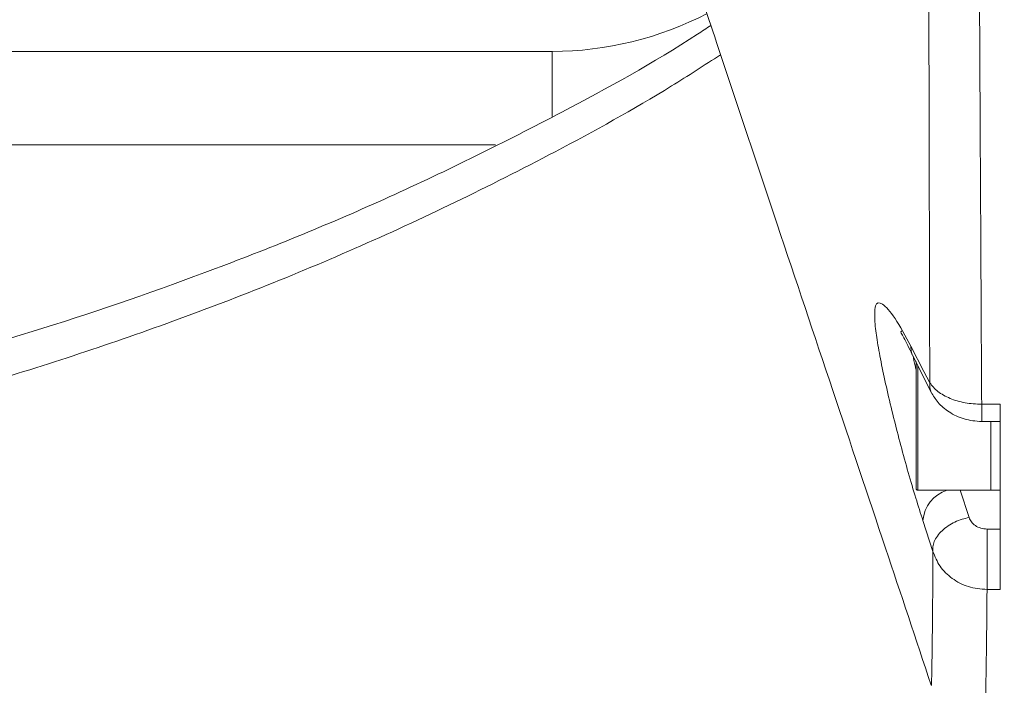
# Model space of a CAD drawing. Header units: millimetres. Extents: x 35469 to 44263, y -24881 to -16268.
# Tile 12 of 231: x 38564 to 38617, y -22138 to -22102. Entities that reach past the tile are written whole.
import ezdxf

# ---------------------------------------------------------------- set-up
doc = ezdxf.new("R2010")
doc.units = ezdxf.units.MM
doc.header["$LTSCALE"] = 0.3175
doc.layers.add('1轮廓实线层', color=7, linetype='Continuous', lineweight=18)
doc.layers.add('7标注层', color=4, linetype='Continuous', lineweight=13)

msp = doc.modelspace()

# ---------------------------------------------------------------- linework, layer by layer
at = {"layer": '1轮廓实线层', "ltscale": 18}
for p, q in [((38592.983, -22103.573), (38494.983, -22103.573)), ((38592.983, -22107.064), (38592.983, -22103.573)), ((38589.942, -22108.573), (38494.983, -22108.573)), ((38612.2, -22119.372), (38612.898, -22120.715)), ((38612.281, -22119.819), (38613.294, -22121.835)), ((38612.483, -22126.979), (38612.483, -22120.179)), ((38612.583, -22120.403), (38612.583, -22127.079)), ((38613.217, -22121.328), (38612.898, -22120.715)), ((38616.983, -22122.48), (38615.999, -22122.48)), ((38615.999, -22123.405), (38615.999, -22122.48)), ((38616.983, -22122.48), (38616.983, -22132.401)), ((38615.999, -22123.405), (38616.983, -22123.405)), ((38616.483, -22127.079), (38616.483, -22123.405)), ((38612.583, -22127.079), (38616.483, -22127.079)), ((38615.321, -22128.546), (38614.842, -22127.079)), ((38616.483, -22127.079), (38616.983, -22127.079)), ((38613.389, -22130.365), (38612.849, -22128.712)), ((38616.287, -22129.159), (38616.287, -22132.401)), ((38616.983, -22129.159), (38616.287, -22129.159)), ((38616.287, -22132.401), (38616.983, -22132.401)), ((38613.301, -22137.483), (38613.301, -22137.513))]:
    msp.add_line(p, q, dxfattribs=at)
at = {"layer": '1轮廓实线层', "lineweight": 20, "ltscale": 18}
for points in [[(38612.2, -22119.372), (38612.216, -22119.636), (38612.281, -22119.82)], [(38613.297, -22121.84), (38613.219, -22121.603), (38613.217, -22121.328)]]:
    msp.add_lwpolyline(points, dxfattribs=at)
for centre, radius, start, end in [((38592.983, -22085.573), 18, 270, 297.4716), ((38612.583, -22126.979), 0.1, 180, 270), ((38614.702, -22128.851), 1.858, 107.4774, 175.6895)]:
    msp.add_arc(centre, radius, start, end, dxfattribs=at)
at = {"layer": '1轮廓实线层', "ltscale": 18}
for points, knots in [([(38613.217, -22121.328), (38613.205, -22116.764), (38613.182, -22107.642), (38613.155, -22093.548), (38613.136, -22079.208), (38613.128, -22069.416), (38613.124, -22064.523)], [0, 0, 0, 0, 14090.913242, 28169.022151, 42215.104355, 56248.482958, 56248.482958, 56248.482958, 56248.482958]), ([(38615.999, -22122.48), (38615.974, -22117.878), (38615.924, -22108.679), (38615.853, -22094.475), (38615.794, -22080.035), (38615.765, -22070.185), (38615.75, -22065.263)], [0, 0, 0, 0, 14092.644888, 28168.846604, 42209.03011, 56234.825543, 56234.825543, 56234.825543, 56234.825543]), ([(38595.368, -22083.738), (38596.441, -22086.984), (38598.607, -22093.537), (38601.835, -22103.241), (38604.983, -22112.671), (38607.973, -22121.601), (38610.735, -22129.845), (38612.478, -22135.076), (38613.291, -22137.516)], [0, 0, 0, 0, 14586.185087, 29440.620695, 43513.377923, 56852.904768, 69521.572775, 80607.018361, 80607.018361, 80607.018361, 80607.018361]), ([(38601.484, -22102.18), (38601.246, -22102.339), (38598.636, -22104.077), (38592.881, -22107.218), (38584.263, -22111.498), (38574.954, -22115.303), (38565.678, -22118.497), (38555.449, -22121.408), (38544.316, -22123.874), (38532.33, -22125.808), (38524.552, -22126.492), (38520.653, -22126.835)], [0, 0, 0, 0, 1043.951051, 11454.297421, 24517.603521, 37574.150539, 50560.115968, 63514.665617, 80787.703929, 98110.920237, 115526.452173, 115526.452173, 115526.452173, 115526.452173]), ([(38519.183, -22129.179), (38522.6, -22128.887), (38529.377, -22128.307), (38539.788, -22126.766), (38550.304, -22124.684), (38560.946, -22121.952), (38571.664, -22118.511), (38582.428, -22114.283), (38591.684, -22109.802), (38598.215, -22106.201), (38601.133, -22104.318), (38602.008, -22103.753)], [0, 0, 0, 0, 14878.230741, 29499.229297, 44193.816716, 58869.884281, 73451.231747, 88118.613234, 102883.616592, 111565.726317, 115284.107459, 115284.107459, 115284.107459, 115284.107459]), ([(38610.283, -22118.195), (38610.267, -22117.804), (38610.237, -22117.019), (38610.643, -22116.988), (38611.321, -22117.737), (38611.907, -22118.828), (38612.2, -22119.372)], [0, 0, 0, 0, 13962.494846, 28005.255173, 42068.404859, 56091.908894, 56091.908894, 56091.908894, 56091.908894]), ([(38612.849, -22128.712), (38612.723, -22128.319), (38612.471, -22127.532), (38612.065, -22126.146), (38611.66, -22124.681), (38611.272, -22123.18), (38610.921, -22121.71), (38610.627, -22120.341), (38610.399, -22119.117), (38610.321, -22118.502), (38610.283, -22118.195)], [0, 0, 0, 0, 13060.56801, 26167.191116, 39222.777314, 52341.578616, 65460.17854, 78562.694392, 91737.317047, 104856.885547, 104856.885547, 104856.885547, 104856.885547]), ([(38611.722, -22118.554), (38611.715, -22118.555), (38611.613, -22118.56), (38611.83, -22118.873), (38612.122, -22119.486), (38612.281, -22119.82)], [0, 0, 0, 0, 1449.308405, 19971.295522, 42113.244887, 42113.244887, 42113.244887, 42113.244887]), ([(38612.493, -22120.64), (38612.471, -22120.563), (38612.384, -22120.264), (38612.346, -22120.052), (38612.319, -22119.895)], [0, 0, 0, 0, 8188.591205, 31622.379509, 31622.379509, 31622.379509, 31622.379509]), ([(38613.217, -22121.328), (38613.349, -22121.489), (38613.615, -22121.813), (38614.285, -22122.181), (38615.096, -22122.434), (38615.697, -22122.465), (38615.999, -22122.48)], [0, 0, 0, 0, 13796.252201, 27732.395349, 41812.980306, 56041.762327, 56041.762327, 56041.762327, 56041.762327]), ([(38613.287, -22121.821), (38613.403, -22122.013), (38613.652, -22122.423), (38614.256, -22122.926), (38615.064, -22123.323), (38615.679, -22123.377), (38615.999, -22123.405)], [0, 0, 0, 0, 11847.867637, 25223.250372, 40023.546243, 56034.588879, 56034.588879, 56034.588879, 56034.588879]), ([(38613.389, -22130.365), (38613.382, -22130.281), (38613.369, -22130.106), (38613.449, -22129.822), (38613.612, -22129.529), (38613.863, -22129.244), (38614.184, -22128.99), (38614.552, -22128.784), (38614.936, -22128.631), (38615.195, -22128.573), (38615.321, -22128.546)], [0, 0, 0, 0, 12079.903548, 24990.437619, 38520.844125, 52383.917954, 66246.997377, 79777.419874, 92687.978222, 104767.911593, 104767.911593, 104767.911593, 104767.911593]), ([(38616.287, -22129.159), (38616.173, -22129.15), (38615.946, -22129.131), (38615.652, -22128.988), (38615.429, -22128.79), (38615.357, -22128.627), (38615.321, -22128.546)], [0, 0, 0, 0, 13977.316935, 27967.198905, 41933.585022, 55972.425279, 55972.425279, 55972.425279, 55972.425279]), ([(38613.301, -22137.513), (38613.302, -22137.522), (38613.304, -22137.642), (38613.319, -22137.081), (38613.346, -22135.751), (38613.369, -22133.566), (38613.382, -22131.434), (38613.389, -22130.365)], [0, 0, 0, 0, 1304.008266, 17478.26071, 33674.186308, 49969.498953, 66347.980993, 66347.980993, 66347.980993, 66347.980993]), ([(38616.287, -22132.401), (38615.947, -22132.37), (38615.272, -22132.309), (38614.394, -22131.841), (38613.718, -22131.184), (38613.498, -22130.636), (38613.389, -22130.365)], [0, 0, 0, 0, 14456.21967, 28645.088925, 42454.348578, 55943.225141, 55943.225141, 55943.225141, 55943.225141]), ([(38616.148, -22139.56), (38616.149, -22139.572), (38616.153, -22139.706), (38616.178, -22139.163), (38616.222, -22137.849), (38616.258, -22135.653), (38616.278, -22133.487), (38616.287, -22132.401)], [0, 0, 0, 0, 1680.481034, 17742.78469, 33834.958244, 50036.052538, 66320.066861, 66320.066861, 66320.066861, 66320.066861])]:
    msp.add_open_spline(points, degree=3, knots=knots, dxfattribs=at)
at = {"layer": '7标注层', "ltscale": 18}
msp.add_arc((38543.983, -22036.573), 567.193, 193, 167, dxfattribs=at)

doc.saveas('drawing.dxf')
